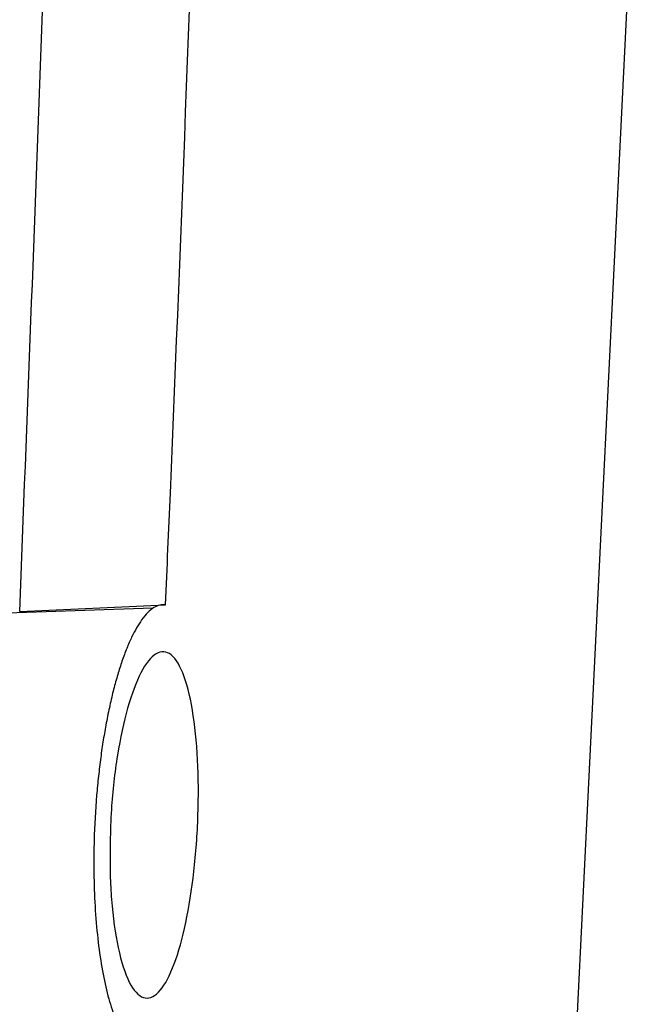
# Model space of a CAD drawing. Header units: millimetres. Extents: x -0.66 to 0.91, y -0.4 to 0.64.
# Tile 27 of 241: x -0.1034 to -0.086, y -0.0119 to 0.0158. Entities that reach past the tile are written whole.
import ezdxf

# ---------------------------------------------------------------- set-up
doc = ezdxf.new("R2010")
doc.units = ezdxf.units.MM
doc.layers.add('FORMAT', color=7, linetype='Continuous')

msp = doc.modelspace()

# ---------------------------------------------------------------- linework, layer by layer
at = {"layer": 'FORMAT', "color": 7, "linetype": 'Continuous', "lineweight": 25}
for p, q in [((-0.08834, -0.024445), (-0.085969, 0.023719)), ((-0.099694, -0.000802), (-0.108739, -0.001114)), ((-0.103447, -0.000894), (-0.099339, -0.000707))]:
    msp.add_line(p, q, dxfattribs=at)
for points, knots in [([(-0.099339, -0.000707), (-0.099294, 0.00034), (-0.09892, 0.00902), (-0.098307, 0.025336), (-0.097653, 0.048247), (-0.097213, 0.071168), (-0.097035, 0.088457), (-0.096998, 0.098106), (-0.09699, 0.100112)], [0, 0, 0, 0, 0.031183, 0.25842, 0.485677, 0.712991, 0.940324, 1, 1, 1, 1]), ([(-0.103447, -0.000894), (-0.103021, 0.010023), (-0.102168, 0.031861), (-0.101749, 0.064643), (-0.102042, 0.086493), (-0.102189, 0.097418)], [0, 0, 0, 0, 0.333315, 0.666677, 1, 1, 1, 1]), ([(-0.099339, -0.000707), (-0.099393, -0.000705), (-0.099501, -0.000701), (-0.099669, -0.000776), (-0.099841, -0.000914), (-0.100004, -0.001109), (-0.100155, -0.001346), (-0.100296, -0.001613), (-0.100433, -0.001927), (-0.100565, -0.00228), (-0.100688, -0.002666), (-0.100803, -0.003083), (-0.100911, -0.003538), (-0.101008, -0.004014), (-0.101094, -0.004505), (-0.101167, -0.005005), (-0.10123, -0.005527), (-0.101305, -0.006301), (-0.101353, -0.007177), (-0.101364, -0.008188), (-0.101338, -0.009087), (-0.101267, -0.009998), (-0.101156, -0.010832), (-0.101032, -0.011443), (-0.100917, -0.011876), (-0.100821, -0.012171), (-0.100718, -0.012434), (-0.100608, -0.012663), (-0.100491, -0.012855), (-0.100367, -0.013007), (-0.100238, -0.013118), (-0.100092, -0.01319), (-0.099928, -0.013211), (-0.099809, -0.013161), (-0.099749, -0.013136)], [0, 0, 0, 0, 0.030969, 0.062227, 0.094415, 0.126929, 0.153665, 0.180591, 0.208126, 0.235875, 0.262066, 0.288454, 0.31547, 0.342709, 0.367796, 0.393075, 0.418655, 0.444653, 0.504479, 0.541208, 0.587843, 0.63531, 0.682237, 0.729945, 0.754192, 0.778636, 0.803236, 0.828199, 0.853571, 0.879284, 0.905167, 0.931399, 0.965505, 1, 1, 1, 1]), ([(-0.1009, -0.008297), (-0.100902, -0.007685), (-0.100905, -0.006547), (-0.100709, -0.004893), (-0.100418, -0.00354), (-0.100034, -0.002526), (-0.099602, -0.001987), (-0.099171, -0.002017), (-0.098801, -0.002635), (-0.098538, -0.003754), (-0.098407, -0.005214), (-0.098412, -0.006832), (-0.098546, -0.008436), (-0.098793, -0.009878), (-0.099134, -0.011012), (-0.09954, -0.011707), (-0.09997, -0.011856), (-0.100372, -0.011417), (-0.100689, -0.010436), (-0.100854, -0.009297), (-0.100889, -0.008534), (-0.1009, -0.008297)], [0, 0, 0, 0, 0.059434, 0.110492, 0.162444, 0.216066, 0.271424, 0.32778, 0.383891, 0.438654, 0.491677, 0.543378, 0.594655, 0.646473, 0.699558, 0.754186, 0.810059, 0.866314, 0.921805, 0.975652, 1, 1, 1, 1])]:
    msp.add_open_spline(points, degree=3, knots=knots, dxfattribs=at)

doc.saveas('drawing.dxf')
